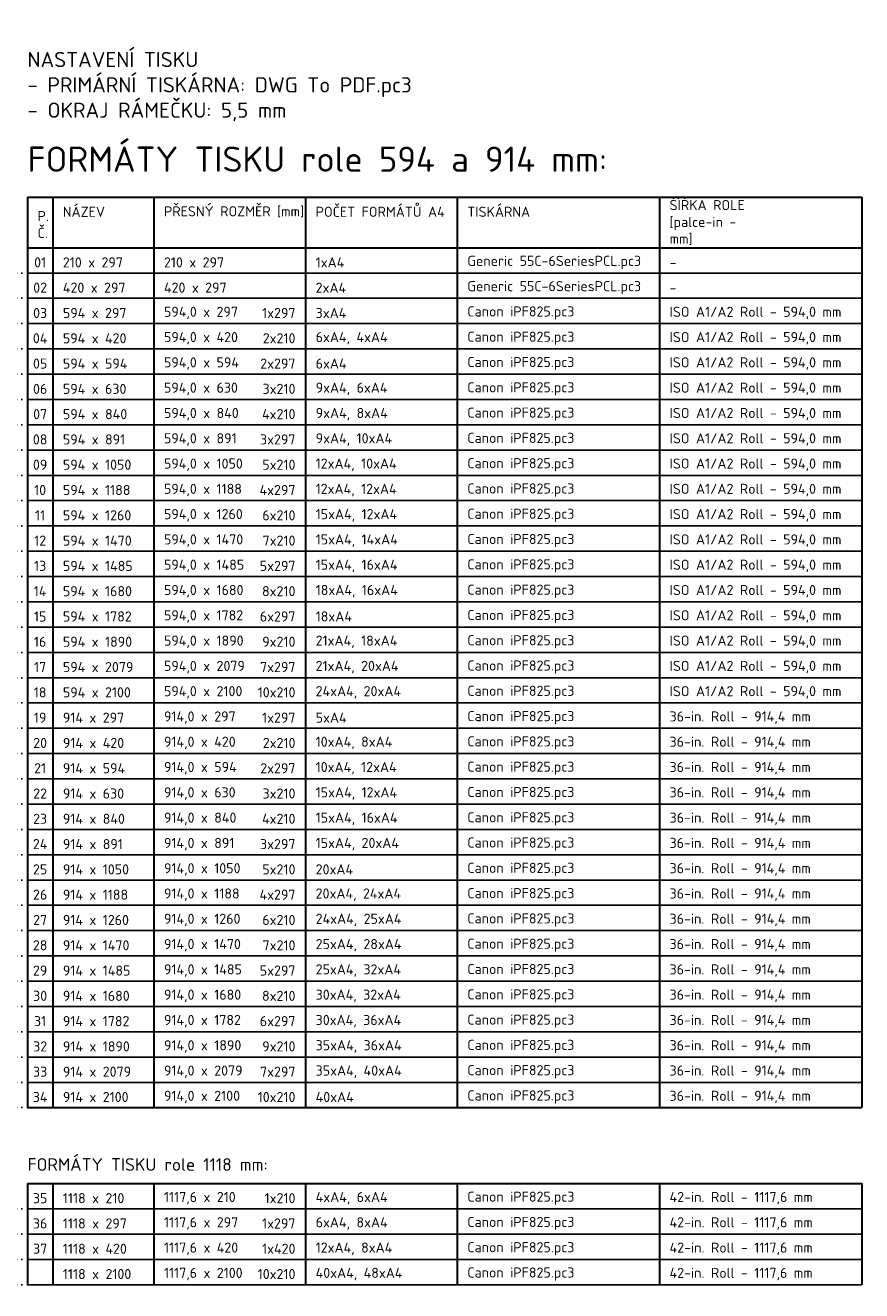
# Model space of a CAD drawing. Header units: millimetres. Extents: x -15250 to 1651995, y -140807 to 78716.
# Tile 37 of 45: x 49957 to 66500, y -20869 to 4147. Entities that reach past the tile are written whole.
import ezdxf

# ---------------------------------------------------------------- set-up
doc = ezdxf.new("R2010")
doc.units = ezdxf.units.MM
doc.header["$LTSCALE"] = 100
doc.linetypes.add('0104aTEČKOVANÁ', pattern=[1.1, 0.1, -1])
doc.layers.add('000-pomoc', color=30, linetype='Continuous', plot=False)
doc.styles.get("Standard").update_dxf_attribs({"font": 'isocpeur.ttf'})

msp = doc.modelspace()

# ---------------------------------------------------------------- linework, layer by layer
at = {"lineweight": 30}
for p, q in [((50000, 750), (50000, -17250)), ((50000, 750), (66500, 750)), ((50500, 750), (50500, -17250)), ((52500, 750), (52500, -17250)), ((55500, 750), (55500, -17250)), ((58500, 750), (58500, -17250)), ((62500, 750), (62500, -17250)), ((66500, 750), (66500, -17250)), ((50000, -250), (66500, -250)), ((50000, -17250), (66500, -17250)), ((50000, -18750), (50000, -20750)), ((50000, -18750), (66500, -18750)), ((50500, -18750), (50500, -20750)), ((52500, -18750), (52500, -20750)), ((55500, -18750), (55500, -20750)), ((58500, -18750), (58500, -20750)), ((62500, -18750), (62500, -20750)), ((66500, -18750), (66500, -20750))]:
    msp.add_line(p, q, dxfattribs=at)
for p, q in [((50000, -750), (66500, -750)), ((50000, -1250), (66500, -1250)), ((50000, -1750), (66500, -1750)), ((50000, -2250), (66500, -2250)), ((50000, -2750), (66500, -2750)), ((50000, -3250), (66500, -3250)), ((50000, -3750), (66500, -3750)), ((50000, -4250), (66500, -4250)), ((50000, -4750), (66500, -4750)), ((50000, -5250), (66500, -5250)), ((50000, -5750), (66500, -5750)), ((50000, -6250), (66500, -6250)), ((50000, -6750), (66500, -6750)), ((50000, -7250), (66500, -7250)), ((50000, -7750), (66500, -7750)), ((50000, -8250), (66500, -8250)), ((50000, -8750), (66500, -8750)), ((50000, -9250), (66500, -9250)), ((50000, -9750), (66500, -9750)), ((50000, -10250), (66500, -10250)), ((50000, -10750), (66500, -10750)), ((50000, -11250), (66500, -11250)), ((50000, -11750), (66500, -11750)), ((50000, -12250), (66500, -12250)), ((50000, -12750), (66500, -12750)), ((50000, -13250), (66500, -13250)), ((50000, -13750), (66500, -13750)), ((50000, -14250), (66500, -14250)), ((50000, -14750), (66500, -14750)), ((50000, -15250), (66500, -15250)), ((50000, -15750), (66500, -15750)), ((50000, -16250), (66500, -16250)), ((50000, -16750), (66500, -16750)), ((50000, -19250), (66500, -19250)), ((50000, -19750), (66500, -19750)), ((50000, -20250), (66500, -20250)), ((50000, -20750), (66500, -20750))]:
    msp.add_line(p, q)
at = {"layer": '000-pomoc', "color": 4, "linetype": '0104aTEČKOVANÁ'}
for p, q in [((50000, -750), (48210, -750)), ((50000, -1250), (48420, -1250)), ((50000, -1750), (48609.6, -1750)), ((50000, -2250), (47420, -2250)), ((50000, -2750), (46594, -2750)), ((50000, -3250), (47630, -3250)), ((50000, -3750), (45840, -3750)), ((50000, -4250), (47891, -4250)), ((50000, -4750), (46050, -4750)), ((50000, -5250), (43188, -5250)), ((50000, -5750), (47260, -5750)), ((50000, -6250), (44470, -6250)), ((50000, -6750), (47485, -6750)), ((50000, -7250), (42609.6, -7250)), ((50000, -7750), (47782, -7750)), ((50000, -8250), (44890, -8250)), ((50000, -8750), (41609.6, -8750)), ((50000, -9250), (45100, -9250)), ((50000, -9750), (48913.6, -9750)), ((50000, -10250), (48913.6, -10250)), ((50000, -10750), (46594, -10750)), ((50000, -11250), (48913.6, -11250)), ((50000, -11750), (46840, -11750)), ((50000, -12250), (48891, -12250)), ((50000, -12750), (44050, -12750)), ((50000, -13250), (46913.6, -13250)), ((50000, -13750), (42913.6, -13750)), ((50000, -14250), (48470, -14250)), ((50000, -14750), (45485, -14750)), ((50000, -15250), (41913.6, -15250)), ((50000, -15750), (40913.6, -15750)), ((50000, -16250), (39913.6, -16250)), ((50000, -16750), (46079, -16750)), ((50000, -17250), (43100, -17250)), ((50000, -19250), (43100, -19250)), ((50000, -19750), (43100, -19750)), ((50000, -20250), (43100, -20250)), ((50000, -20750), (43100, -20750))]:
    msp.add_line(p, q, dxfattribs=at)

# ---------------------------------------------------------------- texts
for s, width, heights, insert, char_height, attachment_point in [('NASTAVENÍ TISKU\\P- PRIMÁRNÍ TISKÁRNA: DWG To PDF.pc3\\P- OKRAJ RÁMEČKU: 5,5 mm', 7383, [0], (50000, 2250), 300, 7), ('FORMÁTY TISKU role 594 a 914 mm:', 11055, [0], (50000, 1250), 500, 7), ('PŘESNÝ ROZMĚR [mm]', 2642, [0], (52700, 460.1), 200, 4), ('POČET FORMÁTŮ A4', 2462, [0], (55700, 460.1), 200, 4), ('NÁZEV', 802, [0], (50700, 460.1), 200, 4), ('TISKÁRNA', 1202, [0], (58700, 460.1), 200, 4), ('ŠÍŘKA ROLE [palce-in - mm]', 1842, [0], (62700, 250), 200, 4), ('P.\\PČ.', 202, [0], (50200, 210.1), 200, 4), ('01', 222, [0], (50250, -539.9), 200, 5), ('210 x 297', 1142, [0], (50700, -539.9), 200, 4), ('210 x 297', 1142, [0], (52700, -539.9), 200, 4), ('1xA4', 562, [0], (55700, -539.9), 200, 4), ('Generic 55C-6SeriesPCL.pc3', 3342, [0], (58700, -539.9), 200, 4), ('-', 122, [0], (62700, -539.9), 200, 4), ('02', 262, [0], (50250, -1039.9), 200, 5), ('420 x 297', 1202, [0], (50700, -1039.9), 200, 4), ('420 x 297', 1222, [0], (52700, -1039.9), 200, 4), ('2xA4', 562, [0], (55700, -1039.9), 200, 4), ('Generic 55C-6SeriesPCL.pc3', 3342, [0], (58700, -1039.9), 200, 4), ('-', 122, [0], (62700, -1039.9), 200, 4), ('03', 262, [0], (50250, -1539.9), 200, 5), ('594 x 297', 1202, [0], (50700, -1539.9), 200, 4), ('594,0 x 297', 1412, [0], (52700, -1539.9), 200, 4), ('3xA4', 562, [0], (55700, -1539.9), 200, 4), ('Canon iPF825.pc3', 2042, [0], (58700, -1539.9), 200, 4), ('ISO A1/A2 Roll - 594,0 mm', 3312, [0], (62700, -1539.9), 200, 4), ('04', 282, [0], (50250, -2039.9), 200, 5), ('594 x 420', 1222, [0], (50700, -2039.9), 200, 4), ('594,0 x 420', 1452, [0], (52700, -2039.9), 200, 4), ('6xA4, 4xA4', 1432, [0], (55700, -2039.9), 200, 4), ('Canon iPF825.pc3', 2042, [0], (58700, -2039.9), 200, 4), ('ISO A1/A2 Roll - 594,0 mm', 3312, [0], (62700, -2039.9), 200, 4), ('05', 222, [200], (50250, -2539.9), 200, 5), ('594 x 594', 1222, [0], (50700, -2539.9), 200, 4), ('594,0 x 594', 1452, [0], (52700, -2539.9), 200, 4), ('6xA4', 602, [0], (55700, -2539.9), 200, 4), ('Canon iPF825.pc3', 2042, [0], (58700, -2539.9), 200, 4), ('ISO A1/A2 Roll - 594,0 mm', 3312, [0], (62700, -2539.9), 200, 4), ('06', 222, [0], (50250, -3039.9), 200, 5), ('594 x 630', 1202, [0], (50700, -3039.9), 200, 4), ('594,0 x 630', 1432, [0], (52700, -3039.9), 200, 4), ('9xA4, 6xA4', 1412, [0], (55700, -3039.9), 200, 4), ('Canon iPF825.pc3', 2042, [0], (58700, -3039.9), 200, 4), ('ISO A1/A2 Roll - 594,0 mm', 3312, [0], (62700, -3039.9), 200, 4), ('07', 262, [0], (50250, -3539.9), 200, 5), ('594 x 840', 1222, [0], (50700, -3539.9), 200, 4), ('594,0 x 840', 1452, [0], (52700, -3539.9), 200, 4), ('9xA4, 8xA4', 1412, [0], (55700, -3539.9), 200, 4), ('Canon iPF825.pc3', 2042, [0], (58700, -3539.9), 200, 4), ('ISO A1/A2 Roll - 594,0 mm', 3312, [0], (62700, -3539.9), 200, 4), ('08', 262, [0], (50250, -4039.9), 200, 5), ('594 x 891', 1182, [0], (50700, -4039.9), 200, 4), ('594,0 x 891', 1392, [0], (52700, -4039.9), 200, 4), ('9xA4, 10xA4', 1512, [0], (55700, -4039.9), 200, 4), ('Canon iPF825.pc3', 2042, [0], (58700, -4039.9), 200, 4), ('ISO A1/A2 Roll - 594,0 mm', 3312, [0], (62700, -4039.9), 200, 4), ('09', 262, [0], (50250, -4539.9), 200, 5), ('594 x 1050', 1302, [0], (50700, -4539.9), 200, 4), ('594,0 x 1050', 1532, [0], (52700, -4539.9), 200, 4), ('12xA4, 10xA4', 1612, [0], (55700, -4539.9), 200, 4), ('Canon iPF825.pc3', 2042, [0], (58700, -4539.9), 200, 4), ('ISO A1/A2 Roll - 594,0 mm', 3312, [0], (62700, -4539.9), 200, 4), ('10', 222, [0], (50250, -5039.9), 200, 5), ('594 x 1188', 1262, [0], (50700, -5039.9), 200, 4), ('594,0 x 1188', 1492, [0], (52700, -5039.9), 200, 4), ('12xA4, 12xA4', 1612, [0], (55700, -5039.9), 200, 4), ('Canon iPF825.pc3', 2042, [0], (58700, -5039.9), 200, 4), ('ISO A1/A2 Roll - 594,0 mm', 3312, [0], (62700, -5039.9), 200, 4), ('11', 182, [0], (50250, -5539.9), 200, 5), ('594 x 1260', 1302, [0], (50700, -5539.9), 200, 4), ('594,0 x 1260', 1532, [0], (52700, -5539.9), 200, 4), ('15xA4, 12xA4', 1612, [0], (55700, -5539.9), 200, 4), ('Canon iPF825.pc3', 2042, [0], (58700, -5539.9), 200, 4), ('ISO A1/A2 Roll - 594,0 mm', 3312, [0], (62700, -5539.9), 200, 4), ('12', 222, [0], (50250, -6039.9), 200, 5), ('594 x 1470', 1322, [0], (50700, -6039.9), 200, 4), ('594,0 x 1470', 1552, [0], (52700, -6039.9), 200, 4), ('15xA4, 14xA4', 1612, [0], (55700, -6039.9), 200, 4), ('Canon iPF825.pc3', 2042, [0], (58700, -6039.9), 200, 4), ('ISO A1/A2 Roll - 594,0 mm', 3312, [0], (62700, -6039.9), 200, 4), ('13', 222, [0], (50250, -6539.9), 200, 5), ('594 x 1485', 1322, [0], (50700, -6539.9), 200, 4), ('594,0 x 1485', 1552, [0], (52700, -6539.9), 200, 4), ('15xA4, 16xA4', 1612, [0], (55700, -6539.9), 200, 4), ('Canon iPF825.pc3', 2042, [0], (58700, -6539.9), 200, 4), ('ISO A1/A2 Roll - 594,0 mm', 3312, [0], (62700, -6539.9), 200, 4), ('14', 222, [0], (50250, -7039.9), 200, 5), ('594 x 1680', 1302, [0], (50700, -7039.9), 200, 4), ('594,0 x 1680', 1532, [0], (52700, -7039.9), 200, 4), ('18xA4, 16xA4', 1612, [0], (55700, -7039.9), 200, 4), ('Canon iPF825.pc3', 2042, [0], (58700, -7039.9), 200, 4), ('ISO A1/A2 Roll - 594,0 mm', 3312, [0], (62700, -7039.9), 200, 4), ('15', 222, [0], (50250, -7539.9), 200, 5), ('594 x 1782', 1302, [0], (50700, -7539.9), 200, 4), ('594,0 x 1782', 1532, [0], (52700, -7539.9), 200, 4), ('18xA4', 702, [0], (55700, -7539.9), 200, 4), ('Canon iPF825.pc3', 2042, [0], (58700, -7539.9), 200, 4), ('ISO A1/A2 Roll - 594,0 mm', 3312, [0], (62700, -7539.9), 200, 4), ('16', 222, [0], (50250, -8039.9), 200, 5), ('594 x 1890', 1302, [0], (50700, -8039.9), 200, 4), ('594,0 x 1890', 1532, [0], (52700, -8039.9), 200, 4), ('21xA4, 18xA4', 1612, [0], (55700, -8039.9), 200, 4), ('Canon iPF825.pc3', 2042, [0], (58700, -8039.9), 200, 4), ('ISO A1/A2 Roll - 594,0 mm', 3312, [0], (62700, -8039.9), 200, 4), ('17', 222, [0], (50250, -8539.9), 200, 5), ('594 x 2079', 1342, [0], (50700, -8539.9), 200, 4), ('594,0 x 2079', 1572, [0], (52700, -8539.9), 200, 4), ('21xA4, 20xA4', 1672, [0], (55700, -8539.9), 200, 4), ('Canon iPF825.pc3', 2042, [0], (58700, -8539.9), 200, 4), ('ISO A1/A2 Roll - 594,0 mm', 3312, [0], (62700, -8539.9), 200, 4), ('18', 222, [0], (50250, -9039.9), 200, 5), ('594 x 2100', 1302, [0], (50700, -9039.9), 200, 4), ('594,0 x 2100', 1532, [0], (52700, -9039.9), 200, 4), ('24xA4, 20xA4', 1712, [0], (55700, -9039.9), 200, 4), ('Canon iPF825.pc3', 2042, [0], (58700, -9039.9), 200, 4), ('ISO A1/A2 Roll - 594,0 mm', 3312, [0], (62700, -9039.9), 200, 4), ('36-in. Roll - 914,4 mm', 2732, [0], (62700, -9539.9), 200, 4), ('19', 222, [0], (50250, -9539.9), 200, 5), ('914 x 297', 1162, [0], (50700, -9539.9), 200, 4), ('914,0 x 297', 1392, [0], (52700, -9539.9), 200, 4), ('5xA4', 602, [0], (55700, -9539.9), 200, 4), ('Canon iPF825.pc3', 2042, [0], (58700, -9539.9), 200, 4), ('36-in. Roll - 914,4 mm', 2732, [0], (62700, -10039.9), 200, 4), ('20', 262, [0], (50250, -10039.9), 200, 5), ('914 x 420', 1182, [0], (50700, -10039.9), 200, 4), ('914,0 x 420', 1412, [0], (52700, -10039.9), 200, 4), ('10xA4, 8xA4', 1512, [0], (55700, -10039.9), 200, 4), ('Canon iPF825.pc3', 2042, [0], (58700, -10039.9), 200, 4), ('36-in. Roll - 914,4 mm', 2732, [0], (62700, -10539.9), 200, 4), ('21', 222, [0], (50250, -10539.9), 200, 5), ('914 x 594', 1182, [0], (50700, -10539.9), 200, 4), ('914,0 x 594', 1412, [0], (52700, -10539.9), 200, 4), ('10xA4, 12xA4', 1612, [0], (55700, -10539.9), 200, 4), ('Canon iPF825.pc3', 2042, [0], (58700, -10539.9), 200, 4), ('36-in. Roll - 914,4 mm', 2732, [0], (62700, -11039.9), 200, 4), ('22', 262, [0], (50250, -11039.9), 200, 5), ('914 x 630', 1162, [0], (50700, -11039.9), 200, 4), ('914,0 x 630', 1392, [0], (52700, -11039.9), 200, 4), ('15xA4, 12xA4', 1612, [0], (55700, -11039.9), 200, 4), ('Canon iPF825.pc3', 2042, [0], (58700, -11039.9), 200, 4), ('36-in. Roll - 914,4 mm', 2732, [0], (62700, -11539.9), 200, 4), ('23', 262, [0], (50250, -11539.9), 200, 5), ('914 x 840', 1182, [0], (50700, -11539.9), 200, 4), ('914,0 x 840', 1412, [0], (52700, -11539.9), 200, 4), ('15xA4, 16xA4', 1612, [0], (55700, -11539.9), 200, 4), ('Canon iPF825.pc3', 2042, [0], (58700, -11539.9), 200, 4), ('36-in. Roll - 914,4 mm', 2732, [0], (62700, -12039.9), 200, 4), ('24', 282, [0], (50250, -12039.9), 200, 5), ('914 x 891', 1122, [0], (50700, -12039.9), 200, 4), ('914,0 x 891', 1352, [0], (52700, -12039.9), 200, 4), ('15xA4, 20xA4', 1652, [0], (55700, -12039.9), 200, 4), ('Canon iPF825.pc3', 2042, [0], (58700, -12039.9), 200, 4), ('36-in. Roll - 914,4 mm', 2732, [0], (62700, -12539.9), 200, 4), ('25', 262, [0], (50250, -12539.9), 200, 5), ('914 x 1050', 1262, [0], (50700, -12539.9), 200, 4), ('914,0 x 1050', 1492, [0], (52700, -12539.9), 200, 4), ('20xA4', 742, [0], (55700, -12539.9), 200, 4), ('Canon iPF825.pc3', 2042, [0], (58700, -12539.9), 200, 4), ('36-in. Roll - 914,4 mm', 2732, [0], (62700, -13039.9), 200, 4), ('26', 262, [0], (50250, -13039.9), 200, 5), ('914 x 1188', 1222, [0], (50700, -13039.9), 200, 4), ('914,0 x 1188', 1452, [0], (52700, -13039.9), 200, 4), ('20xA4, 24xA4', 1712, [0], (55700, -13039.9), 200, 4), ('Canon iPF825.pc3', 2042, [0], (58700, -13039.9), 200, 4), ('36-in. Roll - 914,4 mm', 2732, [0], (62700, -13539.9), 200, 4), ('27', 262, [0], (50250, -13539.9), 200, 5), ('914 x 1260', 1262, [0], (50700, -13539.9), 200, 4), ('914,0 x 1260', 1492, [0], (52700, -13539.9), 200, 4), ('24xA4, 25xA4', 1712, [0], (55700, -13539.9), 200, 4), ('Canon iPF825.pc3', 2042, [0], (58700, -13539.9), 200, 4), ('36-in. Roll - 914,4 mm', 2732, [0], (62700, -14039.9), 200, 4), ('28', 262, [0], (50250, -14039.9), 200, 5), ('914 x 1470', 1282, [0], (50700, -14039.9), 200, 4), ('914,0 x 1470', 1512, [0], (52700, -14039.9), 200, 4), ('25xA4, 28xA4', 1692, [0], (55700, -14039.9), 200, 4), ('Canon iPF825.pc3', 2042, [0], (58700, -14039.9), 200, 4), ('36-in. Roll - 914,4 mm', 2732, [0], (62700, -14539.9), 200, 4), ('29', 262, [0], (50250, -14539.9), 200, 5), ('914 x 1485', 1282, [0], (50700, -14539.9), 200, 4), ('914,0 x 1485', 1512, [0], (52700, -14539.9), 200, 4), ('25xA4, 32xA4', 1692, [0], (55700, -14539.9), 200, 4), ('Canon iPF825.pc3', 2042, [0], (58700, -14539.9), 200, 4), ('36-in. Roll - 914,4 mm', 2732, [0], (62700, -15039.9), 200, 4), ('30', 262, [0], (50250, -15039.9), 200, 5), ('914 x 1680', 1262, [0], (50700, -15039.9), 200, 4), ('914,0 x 1680', 1492, [0], (52700, -15039.9), 200, 4), ('30xA4, 32xA4', 1692, [0], (55700, -15039.9), 200, 4), ('Canon iPF825.pc3', 2042, [0], (58700, -15039.9), 200, 4), ('36-in. Roll - 914,4 mm', 2732, [0], (62700, -15539.9), 200, 4), ('31', 282, [0], (50250, -15539.9), 200, 5), ('914 x 1782', 1262, [0], (50700, -15539.9), 200, 4), ('914,0 x 1782', 1472, [0], (52700, -15539.9), 200, 4), ('30xA4, 36xA4', 1692, [0], (55700, -15539.9), 200, 4), ('Canon iPF825.pc3', 2042, [0], (58700, -15539.9), 200, 4), ('36-in. Roll - 914,4 mm', 2732, [0], (62700, -16039.9), 200, 4), ('32', 262, [0], (50250, -16039.9), 200, 5), ('914 x 1890', 1262, [0], (50700, -16039.9), 200, 4), ('914,0 x 1890', 1492, [0], (52700, -16039.9), 200, 4), ('35xA4, 36xA4', 1692, [0], (55700, -16039.9), 200, 4), ('Canon iPF825.pc3', 2042, [0], (58700, -16039.9), 200, 4), ('36-in. Roll - 914,4 mm', 2732, [0], (62700, -16539.9), 200, 4), ('33', 262, [0], (50250, -16539.9), 200, 5), ('914 x 2079', 1302, [0], (50700, -16539.9), 200, 4), ('914,0 x 2079', 1532, [0], (52700, -16539.9), 200, 4), ('35xA4, 40xA4', 1712, [0], (55700, -16539.9), 200, 4), ('Canon iPF825.pc3', 2042, [0], (58700, -16539.9), 200, 4), ('36-in. Roll - 914,4 mm', 2732, [0], (62700, -17039.9), 200, 4), ('34', 282, [0], (50250, -17039.9), 200, 5), ('914 x 2100', 1262, [0], (50700, -17039.9), 200, 4), ('914,0 x 2100', 1492, [0], (52700, -17039.9), 200, 4), ('40xA4', 762, [0], (55700, -17039.9), 200, 4), ('Canon iPF825.pc3', 2042, [0], (58700, -17039.9), 200, 4), ('FORMÁTY TISKU role 1118 mm:', 4577.5, [0], (50000, -18500), 250, 7), ('42-in. Roll - 1117,6 mm', 2772, [0], (62700, -19039.9), 200, 4), ('35', 282, [0], (50250, -19039.9), 200, 5), ('1118 x 210', 1182, [0], (50700, -19039.9), 200, 4), ('1117,6 x 210', 1392, [0], (52700, -19039.9), 200, 4), ('4xA4, 6xA4', 1432, [0], (55700, -19039.9), 200, 4), ('Canon iPF825.pc3', 2042, [0], (58700, -19039.9), 200, 4), ('42-in. Roll - 1117,6 mm', 2772, [0], (62700, -19539.9), 200, 4), ('36', 262, [0], (50250, -19539.9), 200, 5), ('1118 x 297', 1222, [0], (50700, -19539.9), 200, 4), ('1117,6 x 297', 1432, [0], (52700, -19539.9), 200, 4), ('6xA4, 8xA4', 1432, [0], (55700, -19539.9), 200, 4), ('Canon iPF825.pc3', 2042, [0], (58700, -19539.9), 200, 4), ('42-in. Roll - 1117,6 mm', 2772, [0], (62700, -20039.9), 200, 4), ('37', 262, [0], (50250, -20039.9), 200, 5), ('1118 x 420', 1222, [0], (50700, -20039.9), 200, 4), ('1117,6 x 420', 1432, [0], (52700, -20039.9), 200, 4), ('12xA4, 8xA4', 1512, [0], (55700, -20039.9), 200, 4), ('Canon iPF825.pc3', 2042, [0], (58700, -20039.9), 200, 4), ('42-in. Roll - 1117,6 mm', 2772, [0], (62700, -20539.9), 200, 4), ('1118 x 2100', 1322, [0], (50700, -20539.9), 200, 4), ('1117,6 x 2100', 1532, [0], (52700, -20539.9), 200, 4), ('40xA4, 48xA4', 1732, [0], (55700, -20539.9), 200, 4), ('Canon iPF825.pc3', 2042, [0], (58700, -20539.9), 200, 4)]:
    msp.add_mtext_dynamic_manual_height_columns(s, width=width, gutter_width=12.5, heights=heights, dxfattribs=dict(insert=insert, char_height=char_height, attachment_point=attachment_point))
at = {"layer": '000-pomoc', "char_height": 200, "attachment_point": 6}
for s, width, insert in [('1x297', 642, (55300, -1539.9)), ('2x210', 642, (55300, -2039.9)), ('2x297', 682, (55300, -2539.9)), ('3x210', 642, (55300, -3039.9)), ('4x210', 662, (55300, -3539.9)), ('3x297', 682, (55300, -4039.9)), ('5x210', 642, (55300, -4539.9)), ('4x297', 642, (55300, -5039.9)), ('6x210', 642, (55300, -5539.9)), ('7x210', 642, (55300, -6039.9)), ('5x297', 682, (55300, -6539.9)), ('8x210', 682, (55300, -7039.9)), ('6x297', 682, (55300, -7539.9)), ('9x210', 682, (55300, -8039.9)), ('7x297', 682, (55300, -8539.9)), ('10x210', 742, (55300, -9039.9)), ('1x297', 642, (55300, -9539.9)), ('2x210', 562, (55300, -10039.9)), ('2x297', 682, (55300, -10539.9)), ('3x210', 642, (55300, -11039.9)), ('4x210', 662, (55300, -11539.9)), ('3x297', 682, (55300, -12039.9)), ('5x210', 642, (55300, -12539.9)), ('4x297', 702, (55300, -13039.9)), ('6x210', 642, (55300, -13539.9)), ('7x210', 642, (55300, -14039.9)), ('5x297', 682, (55300, -14539.9)), ('8x210', 642, (55300, -15039.9)), ('6x297', 642, (55300, -15539.9)), ('9x210', 642, (55300, -16039.9)), ('7x297', 682, (55300, -16539.9)), ('10x210', 742, (55300, -17039.9)), ('1x210', 602, (55300, -19039.9)), ('1x297', 602, (55300, -19539.9)), ('1x420', 602, (55300, -20039.9)), ('10x210', 742, (55300, -20539.9))]:
    msp.add_mtext_dynamic_manual_height_columns(s, width=width, gutter_width=12.5, heights=[0], dxfattribs=dict(at, insert=insert))

doc.saveas('drawing.dxf')
